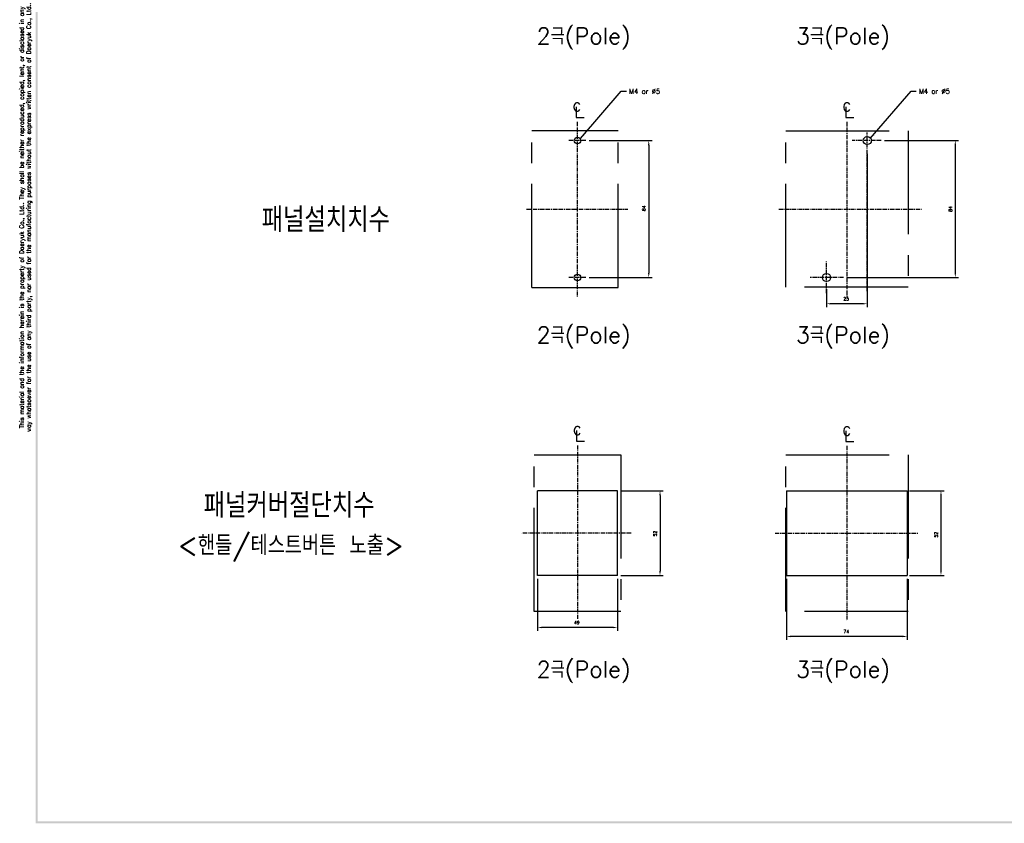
# Model space of a CAD drawing. Extents: x -7 to 1070, y -177 to 578.
# Tile 1 of 23: x -6 to 598, y -172 to 320. Entities that reach past the tile are written whole.
import ezdxf

# ---------------------------------------------------------------- set-up
doc = ezdxf.new("R2010")
doc.units = 0
doc.header["$MEASUREMENT"] = 0
doc.linetypes.add('CENTER', pattern=[2, 1.25, -0.25, 0.25, -0.25])
doc.linetypes.add('PHANTOMX2', pattern=[127, 63.5, -12.7, 12.7, -12.7, 12.7, -12.7])
for name, color, linetype in [('cen', 1, 'CENTER'), ('di', 3, 'CONTINUOUS'), ('DIM', 3, 'CONTINUOUS'), ('dwg', 7, 'CONTINUOUS'), ('NOTE', 4, 'CONTINUOUS'), ('ph', 6, 'PHANTOMX2')]:
    doc.layers.add(name, color=color, linetype=linetype)
doc.styles.add('K25', font='TXT', dxfattribs={"width": 0.9, "height": 2.5, "bigfont": 'TBHAN'})
doc.styles.add('KIM', font='ROMANS.shx', dxfattribs={"height": 5, "bigfont": 'GSG1.shx'})
doc.styles.get("Standard").update_dxf_attribs({"font": 'romans.shx', "height": 2, "bigfont": 'hgs.shx'})
doc.dimstyles.get("Standard").update_dxf_attribs({"dimscale": 0, "dimtxt": 2, "dimasz": 2, "dimexe": 0.5, "dimexo": 0.5, "dimgap": 1, "dimtad": 1, "dimdsep": 46, "dimtxsty": 'Standard', "dimcen": 0, "dimclrd": 3, "dimclre": 3, "dimclrt": 3, "dimadec": 0, "dimazin": 2, "dimtp": 0.1, "dimtm": 0.1, "dimtfac": 1, "dimtmove": 0, "dimatfit": 3, "dimfxl": 0, "dimtolj": 1, "dimarcsym": 0})
doc.dimstyles.new('STANDARD$0', dxfattribs={"dimtxt": 5, "dimasz": 5, "dimexe": 1, "dimexo": 2, "dimgap": 2, "dimtad": 1, "dimdec": 4, "dimzin": 12, "dimdsep": 46, "dimtxsty": 'KIM', "dimcen": -1, "dimdle": 0.1, "dimadec": 0, "dimazin": 0, "dimtfac": 1, "dimtdec": 4, "dimtmove": 0, "dimatfit": 3, "dimfxl": 0, "dimtolj": 1, "dimtzin": 0, "dimarcsym": 0})

# ---------------------------------------------------------------- blocks, each defined once
blk = doc.blocks.new('*D101')
at = {"layer": 'di'}
for p, q in [((311.87, -22.49), (311.87, -54.3)), ((360.87, -22.49), (360.87, -54.3)), ((358.07, -52.3), (314.67, -52.3))]:
    blk.add_line(p, q, dxfattribs=at)
for points in [[(314.67, -51.83), (314.67, -52.76), (311.87, -52.3)], [(358.07, -51.83), (358.07, -52.76), (360.87, -52.3)]]:
    blk.add_solid(points, dxfattribs=at)
at = {"layer": 'di', "insert": (335.97, -49.3), "char_height": 2, "attachment_point": 5}
blk.add_mtext('\\A1;49', dxfattribs=at)
blk = doc.blocks.new('*D102')
at = {"layer": 'di'}
for p, q in [((362.87, 31.51), (388.98, 31.51)), ((386.98, 28.71), (386.98, -17.69)), ((362.87, -20.49), (388.98, -20.49))]:
    blk.add_line(p, q, dxfattribs=at)
for points in [[(386.51, 28.71), (387.45, 28.71), (386.98, 31.51)], [(386.51, -17.69), (387.45, -17.69), (386.98, -20.49)]]:
    blk.add_solid(points, dxfattribs=at)
at = {"layer": 'di', "insert": (383.98, 5.26), "char_height": 2, "attachment_point": 5, "rotation": 90}
blk.add_mtext('\\A1;52', dxfattribs=at)
blk = doc.blocks.new('*D103')
at = {"layer": 'di'}
for p, q in [((343.52, 246.27), (382.07, 246.27)), ((380.07, 243.47), (380.07, 165.07)), ((343.52, 162.27), (382.07, 162.27))]:
    blk.add_line(p, q, dxfattribs=at)
for points in [[(379.61, 243.47), (380.54, 243.47), (380.07, 246.27)], [(379.61, 165.07), (380.54, 165.07), (380.07, 162.27)]]:
    blk.add_solid(points, dxfattribs=at)
at = {"layer": 'di', "insert": (377.07, 204.76), "char_height": 2, "attachment_point": 5, "rotation": 90}
blk.add_mtext('\\A1;84', dxfattribs=at)
blk = doc.blocks.new('*D68')
at = {"layer": 'di'}
for p, q in [((514.02, 238.09), (514.02, 144.23)), ((489.02, 155.09), (489.02, 144.23)), ((511.22, 146.23), (491.82, 146.23))]:
    blk.add_line(p, q, dxfattribs=at)
for points in [[(491.82, 146.69), (491.82, 145.76), (489.02, 146.23)], [(511.22, 146.69), (511.22, 145.76), (514.02, 146.23)]]:
    blk.add_solid(points, dxfattribs=at)
at = {"layer": 'di', "insert": (501.09, 149.23), "char_height": 2, "attachment_point": 5}
blk.add_mtext('\\A1;25', dxfattribs=at)
blk = doc.blocks.new('*D69')
at = {"layer": 'di'}
for p, q in [((540.02, 31.51), (561.21, 31.51)), ((559.21, 28.71), (559.21, -17.69)), ((540.02, -20.49), (561.21, -20.49))]:
    blk.add_line(p, q, dxfattribs=at)
for points in [[(558.75, 28.71), (559.68, 28.71), (559.21, 31.51)], [(558.75, -17.69), (559.68, -17.69), (559.21, -20.49)]]:
    blk.add_solid(points, dxfattribs=at)
at = {"layer": 'di', "insert": (556.21, 4.57), "char_height": 2, "attachment_point": 5, "rotation": 90}
blk.add_mtext('\\A1;52', dxfattribs=at)
blk = doc.blocks.new('*D104')
at = {"layer": 'di'}
for p, q in [((464.52, -22.49), (464.52, -59.8)), ((538.52, -22.49), (538.52, -59.8)), ((535.72, -57.8), (467.32, -57.8))]:
    blk.add_line(p, q, dxfattribs=at)
for points in [[(467.32, -57.33), (467.32, -58.27), (464.52, -57.8)], [(535.72, -57.33), (535.72, -58.27), (538.52, -57.8)]]:
    blk.add_solid(points, dxfattribs=at)
at = {"layer": 'di', "insert": (501.22, -54.8), "char_height": 2, "attachment_point": 5}
blk.add_mtext('\\A1;74', dxfattribs=at)
blk = doc.blocks.new('*D70')
at = {"layer": 'di'}
for p, q in [((524.64, 246.31), (570, 246.31)), ((568, 243.51), (568, 165.11)), ((501.45, 162.31), (570, 162.31))]:
    blk.add_line(p, q, dxfattribs=at)
for points in [[(567.53, 243.51), (568.46, 243.51), (568, 246.31)], [(567.53, 165.11), (568.46, 165.11), (568, 162.31)]]:
    blk.add_solid(points, dxfattribs=at)
at = {"layer": 'di', "insert": (565, 204.31), "char_height": 2, "attachment_point": 5, "rotation": 90}
blk.add_mtext('\\A1;84', dxfattribs=at)

msp = doc.modelspace()

# ---------------------------------------------------------------- linework, layer by layer
at = {"layer": 'cen', "ltscale": 2}
for p, q in [((336.18, 257.806), (336.18, 150.638)), ((501.523, 257.849), (501.523, 150.681)), ((514.023, 153.948), (514.023, 251.215)), ((341.522, 246.265), (330.88, 246.265)), ((522.638, 246.308), (504.679, 246.308)), ((305.201, 204.265), (367.159, 204.265)), ((459.779, 204.308), (547.319, 204.308)), ((489.023, 152.653), (489.023, 172.159)), ((341.522, 162.265), (330.88, 162.265)), ((499.447, 162.308), (479.061, 162.308)), ((336.373, 59.297), (336.373, -46.991)), ((501.523, 59.054), (501.523, -48.114)), ((369.371, 5.513), (302.202, 5.513)), ((457.548, 5.513), (545.499, 5.513))]:
    msp.add_line(p, q, dxfattribs=at)
at = {"layer": 'dwg', "color": 7}
for p, q in [((360.873, 31.513), (311.873, 31.513)), ((311.873, -20.487), (311.873, 31.513)), ((360.873, -20.487), (360.873, 31.513)), ((464.523, 31.513), (538.523, 31.513)), ((464.523, 31.513), (464.523, -20.487)), ((538.523, 31.513), (538.523, -20.487)), ((360.873, -20.487), (311.873, -20.487)), ((464.523, -20.487), (538.523, -20.487))]:
    msp.add_line(p, q, dxfattribs=at)
at = {"layer": 'dwg'}
for centre in [(336.373, 246.265), (336.373, 162.265)]:
    msp.add_circle(centre, 2, dxfattribs=at)
at = {"layer": 'dwg', "color": 7}
for centre in [(514.023, 246.308), (489.023, 162.308)]:
    msp.add_circle(centre, 2.5, dxfattribs=at)
at = {"layer": 'dwg'}
for points in [[(4.2, -172.4), (5.5, -171.75), (4.2, 573.8), (5.5, 572.5)], [(1065, -172.4), (1063.7, -171.1), (4.2, -172.4), (5.5, -171.1)]]:
    msp.add_trace(points, dxfattribs=at)
at = {"layer": 'NOTE'}
for p, q in [((335.54, 267.021), (335.54, 260.502)), ((500.884, 267.021), (500.884, 260.502)), ((335.54, 260.502), (340.497, 260.502)), ((500.884, 260.502), (505.84, 260.502)), ((335.733, 68.512), (335.733, 61.992)), ((500.884, 68.269), (500.884, 61.75)), ((335.733, 61.992), (340.69, 61.992)), ((500.884, 61.75), (505.84, 61.75))]:
    msp.add_line(p, q, dxfattribs=at)
at = {"layer": 'ph'}
for p, q in [((361.373, 252.265), (308.373, 252.265)), ((308.373, 156.265), (308.373, 252.265)), ((361.373, 156.265), (361.373, 252.265)), ((464.023, 156.308), (464.023, 252.308)), ((464.023, 252.308), (539.023, 252.308)), ((539.023, 252.308), (539.023, 156.308)), ((308.373, 156.265), (361.373, 156.265)), ((539.023, 156.308), (464.023, 156.308)), ((464.023, 53.513), (539.023, 53.513)), ((464.023, -42.487), (464.023, 53.513)), ((539.023, 53.513), (539.023, -42.487)), ((539.023, -42.487), (464.023, -42.487))]:
    msp.add_line(p, q, dxfattribs=at)
msp.add_lwpolyline([(362.873, -42.487), (309.873, -42.487), (309.873, 53.513), (362.873, 53.513)], close=True, dxfattribs=at)

# ---------------------------------------------------------------- texts
at = {"layer": 'di', "insert": (-1.823, 199.179), "char_height": 2.6, "width": 284.39578, "attachment_point": 5, "rotation": 90}
msp.add_mtext('\\A1;This material and the information herein is the property of Daeryuk Co., Ltd.. They shall be neither reproduced, copied, lent, or disclosed in any\\Pway whatsoever for the use of any third party, nor used for the manufacturing purposes without the express written consent of Daeryuk Co., Ltd..', dxfattribs=at)
at = {"layer": 'di', "attachment_point": 1}
for s, insert, char_height, width in [('{\\Fromans,hgs|c129;2극(Pole)}', (311.338, 315.406), 10, 116.39597), ('{\\Fromans,hgs|c129;3극(Pole)}', (470.365, 315.406), 10, 116.39597), ('{\\Fromans,hgs|c129;패널설치치수}', (142.8, 205.219), 15, 135.45529), ('{\\Fromans,hgs|c129;2극(Pole)}', (311.338, 132.103), 10, 116.39597), ('{\\Fromans,hgs|c129;3극(Pole)}', (470.365, 132.103), 10, 116.39597), ('{\\Fromans,hgs|c129;패널커버절단치수}', (107.189, 30.034), 15, 177.9211), ('{\\Fromans,hgs|c129;2극(Pole)}', (311.338, -72.997), 10, 116.39597), ('{\\Fromans,hgs|c129;3극(Pole)}', (470.365, -72.997), 10, 116.39597)]:
    msp.add_mtext(s, dxfattribs=dict(at, insert=insert, char_height=char_height, width=width))
at = {"layer": 'DIM', "char_height": 3, "attachment_point": 1}
for insert in [(368.037, 278.009), (545.687, 278.052)]:
    msp.add_mtext('M4 or %%C5', dxfattribs=dict(at, insert=insert))
at = {"layer": 'DIM', "insert": (91.363, 4.132), "char_height": 12, "width": 207.68749, "attachment_point": 1}
msp.add_mtext('\\pt156;<핸들/테스트버튼 노출>', dxfattribs=at)
at = {"layer": 'NOTE', "style": 'K25', "width": 0.9}
for p in [(333.324, 264.251), (498.668, 264.251), (333.517, 65.742), (498.668, 65.5)]:
    msp.add_text('c', height=7.925, dxfattribs=at).set_placement(p)

# ---------------------------------------------------------------- dimensions: what is measured, and where the dimension line sits
at = {"layer": 'di'}
for base, p1, p2, picture, middle in [((380.073, 162.265), (341.522, 246.265), (341.522, 162.265), '*D103', (380.073, 204.758)), ((386.98, -20.487), (360.873, 31.513), (360.873, -20.487), '*D102', (386.98, 5.258)), ((559.213, -20.487), (538.023, 31.513), (538.023, -20.487), '*D69', (559.213, 4.571))]:
    dim = msp.add_linear_dim(base=base, p1=p1, p2=p2, angle=90, dimstyle='STANDARD$0', override={"dimtxt": 3, "dimasz": 2.8, "dimexe": 2, "dimdec": 2, "dimzin": 8, "dimtxsty": 'Standard', "dimcen": 0, "dimclrd": 256, "dimclre": 256, "dimclrt": 256, "dimadec": 2, "dimazin": 2, "dimtfac": 0.6, "dimtdec": 2, "dimtzin": 8, "dimlwd": 65535, "dimlwe": 65535, "dimarcsym": 1}, dxfattribs=at)
    dim.commit()
    dim.dimension.update_dxf_attribs({"geometry": picture, "text_midpoint": middle, "dimtype": 160})
dim = msp.add_linear_dim(base=(567.997, 162.308), p1=(522.638, 246.308), p2=(499.447, 162.308), angle=90, dimstyle='STANDARD$0', override={"dimtxt": 3, "dimasz": 2.8, "dimexe": 2, "dimdec": 2, "dimzin": 8, "dimtxsty": 'Standard', "dimcen": 0, "dimclrd": 256, "dimclre": 256, "dimclrt": 256, "dimadec": 2, "dimazin": 2, "dimtfac": 0.6, "dimtdec": 2, "dimtzin": 8, "dimlwd": 65535, "dimlwe": 65535, "dimarcsym": 1}, dxfattribs=at)
dim.commit()
dim.dimension.update_dxf_attribs({"geometry": '*D70', "text_midpoint": (564.997, 204.308)})
for base, p1, p2, picture, middle in [((489.023, 146.226), (514.023, 240.091), (489.023, 157.091), '*D68', (501.091, 146.226)), ((311.873, -52.298), (360.873, -20.487), (311.873, -20.487), '*D101', (335.967, -52.298)), ((464.523, -57.799), (538.523, -20.487), (464.523, -20.487), '*D104', (501.222, -57.799))]:
    dim = msp.add_linear_dim(base=base, p1=p1, p2=p2, dimstyle='STANDARD$0', override={"dimtxt": 3, "dimasz": 2.8, "dimexe": 2, "dimdec": 2, "dimzin": 8, "dimtxsty": 'Standard', "dimcen": 0, "dimclrd": 256, "dimclre": 256, "dimclrt": 256, "dimadec": 2, "dimazin": 2, "dimtfac": 0.6, "dimtdec": 2, "dimtzin": 8, "dimlwd": 65535, "dimlwe": 65535, "dimarcsym": 1}, dxfattribs=at)
    dim.commit()
    dim.dimension.update_dxf_attribs({"geometry": picture, "text_midpoint": middle, "dimtype": 160})

# ---------------------------------------------------------------- leaders
at = {"layer": 'DIM', "annotation_type": 0, "has_hookline": 1, "hookline_direction": 0, "text_width": 18.429}
for points in [[(338.217, 247.554), (363.237, 276.509), (366.437, 276.509)], [(515.868, 247.597), (540.887, 276.552), (544.087, 276.552)]]:
    msp.add_leader(points, dimstyle='Standard', override={"dimscale": 1.6, "dimtxt": 2, "dimasz": 2, "dimexe": 1, "dimexo": 1, "dimgap": 1, "dimtad": 0, "dimtih": 0, "dimtoh": 0, "dimdec": 1, "dimzin": 8, "dimcen": 0, "dimadec": 2, "dimazin": 2, "dimtm": 0.1, "dimtfac": 0.6, "dimtdec": 1, "dimtofl": 1}, dxfattribs=at)

doc.saveas('drawing.dxf')
